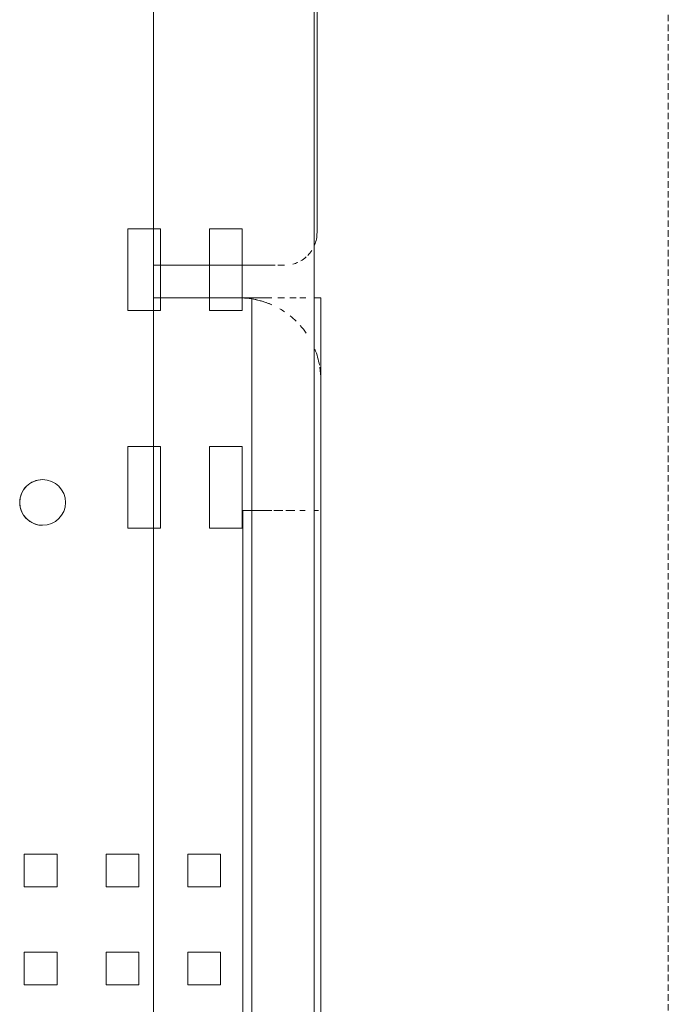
# Model space of a CAD drawing. Header units: millimetres. Extents: x -80560 to 110805, y -11020 to 52719.
# Tile 73 of 184: x 51946 to 52145, y 24335 to 24636. Entities that reach past the tile are written whole.
import ezdxf

# ---------------------------------------------------------------- set-up
doc = ezdxf.new("R2010")
doc.units = ezdxf.units.MM
doc.linetypes.add('DASHED2', pattern=[6, 4, -2])
doc.linetypes.add('DASHED2-1', pattern=[3, 2, -1])
doc.layers.add('A-AREA', color=32, linetype='DASHED2', lineweight=18)
doc.layers.add('I-FURN', color=30, linetype='Continuous', lineweight=18)

# ---------------------------------------------------------------- blocks, each defined once
blk = doc.blocks.new('82_kopieerapparaat_Sharp - std-31613085-DO_01 eerste verdieping')
at = {"layer": 'I-FURN'}
for p, q in [((-25.4, -260.42), (-35.4, -260.42)), ((-35.4, -260.42), (-35.4, -270.42)), ((-35.4, -270.42), (-35.4, -260.42)), ((-35.4, -260.42), (-25.4, -260.42)), ((-25.4, -270.42), (-25.4, -260.42)), ((-25.4, -260.42), (-25.4, -270.42)), ((4.6, -260.42), (-5.4, -260.42)), ((-5.4, -260.42), (-5.4, -270.42)), ((-5.4, -270.42), (-5.4, -260.42)), ((-5.4, -260.42), (4.6, -260.42)), ((4.6, -270.42), (4.6, -260.42)), ((4.6, -260.42), (4.6, -270.42)), ((-35.4, -270.42), (-25.4, -270.42)), ((-25.4, -270.42), (-35.4, -270.42)), ((-5.4, -270.42), (4.6, -270.42)), ((4.6, -270.42), (-5.4, -270.42)), ((-25.4, -285.42), (-35.4, -285.42)), ((-35.4, -285.42), (-35.4, -295.42)), ((-35.4, -295.42), (-35.4, -285.42)), ((-35.4, -285.42), (-25.4, -285.42)), ((-25.4, -295.42), (-25.4, -285.42)), ((-25.4, -285.42), (-25.4, -295.42)), ((4.6, -285.42), (-5.4, -285.42)), ((-5.4, -285.42), (-5.4, -295.42)), ((-5.4, -295.42), (-5.4, -285.42)), ((-5.4, -285.42), (4.6, -285.42)), ((4.6, -295.42), (4.6, -285.42)), ((4.6, -285.42), (4.6, -295.42)), ((129.5, -292.13), (104.5, -292.13)), ((104.5, -292.13), (104.5, -302.13)), ((104.5, -302.13), (104.5, -292.13)), ((104.5, -292.13), (129.5, -292.13)), ((129.5, -302.13), (129.5, -292.13)), ((129.5, -292.13), (129.5, -302.13)), ((196.17, -292.13), (171.17, -292.13)), ((171.17, -292.13), (171.17, -302.13)), ((171.17, -302.13), (171.17, -292.13)), ((171.17, -292.13), (196.17, -292.13)), ((196.17, -302.13), (196.17, -292.13)), ((196.17, -292.13), (196.17, -302.13)), ((-35.4, -295.42), (-25.4, -295.42)), ((-25.4, -295.42), (-35.4, -295.42)), ((-5.4, -295.42), (4.6, -295.42)), ((4.6, -295.42), (-5.4, -295.42)), ((104.5, -300), (-167.54, -300)), ((-167.54, -300), (104.5, -300)), ((104.5, -300), (-167.54, -300)), ((-167.54, -300), (104.5, -300)), ((104.5, -300), (-167.54, -300)), ((-167.54, -300), (104.5, -300)), ((104.5, -300), (-167.54, -300)), ((-167.54, -300), (104.5, -300)), ((-167.54, -300), (104.5, -300)), ((104.5, -300), (-167.54, -300)), ((-167.54, -300), (104.5, -300)), ((104.5, -300), (-167.54, -300)), ((129.5, -300), (104.5, -300)), ((104.5, -300), (129.5, -300)), ((129.5, -300), (104.5, -300)), ((104.5, -300), (129.5, -300)), ((129.5, -300), (104.5, -300)), ((104.5, -300), (129.5, -300)), ((129.5, -300), (104.5, -300)), ((104.5, -300), (129.5, -300)), ((104.5, -300), (129.5, -300)), ((129.5, -300), (104.5, -300)), ((104.5, -300), (129.5, -300)), ((129.5, -300), (104.5, -300)), ((171.17, -300), (129.5, -300)), ((129.5, -300), (171.17, -300)), ((171.17, -300), (129.5, -300)), ((129.5, -300), (171.17, -300)), ((171.17, -300), (129.5, -300)), ((129.5, -300), (171.17, -300)), ((171.17, -300), (129.5, -300)), ((129.5, -300), (171.17, -300)), ((129.5, -300), (171.17, -300)), ((171.17, -300), (129.5, -300)), ((129.5, -300), (171.17, -300)), ((171.17, -300), (129.5, -300)), ((175, -300), (171.17, -300)), ((171.17, -300), (175, -300)), ((175, -300), (171.17, -300)), ((171.17, -300), (175, -300)), ((175, -300), (171.17, -300)), ((171.17, -300), (175, -300)), ((175, -300), (171.17, -300)), ((171.17, -300), (175, -300)), ((171.17, -300), (175, -300)), ((175, -300), (171.17, -300)), ((171.17, -300), (196.17, -300)), ((175, -300), (171.17, -300)), ((175, -302.13), (175, -300)), ((175, -300), (175, -302.13)), ((175, -302.13), (175, -300)), ((175, -300), (175, -302.13)), ((175, -302.13), (175, -300)), ((175, -300), (175, -302.13)), ((175, -302.13), (175, -300)), ((175, -300), (175, -302.13)), ((175, -300), (175, -302.13)), ((175, -302.13), (175, -300)), ((185, -300), (175, -300)), ((185, -300), (185, -302.13)), ((196.17, -300), (185, -300)), ((185, -300), (196.17, -300)), ((185, -302.13), (185, -300)), ((196.17, -300), (185, -300)), ((330, -300), (196.17, -300)), ((196.17, -300), (330, -300)), ((196.17, -300), (330, -300)), ((330, -300), (196.17, -300)), ((104.5, -302.13), (129.5, -302.13)), ((129.5, -302.13), (104.5, -302.13)), ((171.17, -302.13), (196.17, -302.13)), ((196.17, -302.13), (171.17, -302.13)), ((175, -317.13), (175, -302.13)), ((175, -302.13), (175, -317.13)), ((175, -317.13), (175, -302.13)), ((175, -302.13), (175, -317.13)), ((175, -317.13), (175, -302.13)), ((175, -302.13), (175, -317.13)), ((175, -317.13), (175, -302.13)), ((175, -302.13), (175, -317.13)), ((175, -302.13), (175, -317.13)), ((175, -317.13), (175, -302.13)), ((185, -302.13), (185, -317.13)), ((185, -317.13), (185, -302.13)), ((-25.4, -310.42), (-35.4, -310.42)), ((-35.4, -310.42), (-35.4, -320.42)), ((-35.4, -320.42), (-35.4, -310.42)), ((-35.4, -310.42), (-25.4, -310.42)), ((-25.4, -320.42), (-25.4, -310.42)), ((-25.4, -310.42), (-25.4, -320.42)), ((4.6, -310.42), (-5.4, -310.42)), ((-5.4, -310.42), (-5.4, -320.42)), ((-5.4, -320.42), (-5.4, -310.42)), ((-5.4, -310.42), (4.6, -310.42)), ((4.6, -320.42), (4.6, -310.42)), ((4.6, -310.42), (4.6, -320.42)), ((129.5, -317.13), (104.5, -317.13)), ((104.5, -317.13), (104.5, -327.13)), ((104.5, -327.13), (104.5, -317.13)), ((104.5, -317.13), (129.5, -317.13)), ((129.5, -327.13), (129.5, -317.13)), ((129.5, -317.13), (129.5, -327.13)), ((196.17, -317.13), (171.17, -317.13)), ((171.17, -317.13), (171.17, -327.13)), ((171.17, -327.13), (171.17, -317.13)), ((171.17, -317.13), (196.17, -317.13)), ((175, -326.13), (175, -317.13)), ((175, -317.13), (175, -326.13)), ((175, -326.13), (175, -317.13)), ((175, -317.13), (175, -326.13)), ((175, -326.13), (175, -317.13)), ((175, -317.13), (175, -326.13)), ((175, -326.13), (175, -317.13)), ((175, -317.13), (175, -326.13)), ((175, -317.13), (175, -327.13)), ((175, -327.13), (175, -317.13)), ((185, -317.13), (185, -327.13)), ((185, -327.13), (185, -317.13)), ((196.17, -327.13), (196.17, -317.13)), ((196.17, -317.13), (196.17, -327.13)), ((-35.4, -320.42), (-25.4, -320.42)), ((-25.4, -320.42), (-35.4, -320.42)), ((-5.4, -320.42), (4.6, -320.42)), ((4.6, -320.42), (-5.4, -320.42)), ((109.9, -327.27), (-240.1, -327.27)), ((-240.1, -327.27), (109.9, -327.27)), ((109.9, -327.27), (-240.1, -327.27)), ((-240.1, -327.27), (109.9, -327.27)), ((109.9, -327.27), (-240.1, -327.27)), ((-240.1, -327.27), (109.9, -327.27)), ((104.5, -327.13), (129.5, -327.13)), ((129.5, -327.13), (104.5, -327.13)), ((109.9, -327.27), (109.9, -336.13)), ((109.9, -336.13), (109.9, -327.27)), ((109.9, -327.27), (109.9, -336.13)), ((109.9, -336.13), (109.9, -327.27)), ((109.9, -327.27), (109.9, -336.13)), ((109.9, -336.13), (109.9, -327.27)), ((171.17, -327.13), (196.17, -327.13)), ((196.17, -327.13), (171.17, -327.13)), ((175, -327.13), (175, -336.13)), ((175, -330), (175, -327.13)), ((185, -327.13), (185, -337.18)), ((185, -337.18), (185, -327.13)), ((175, -330), (-330, -330)), ((175, -330), (-330, -330)), ((175, -336.13), (175, -330)), ((109.9, -336.74), (109.9, -339.51)), ((109.9, -339.51), (109.9, -336.74)), ((109.9, -336.74), (109.9, -339.51)), ((109.9, -339.51), (109.9, -336.74)), ((109.9, -336.74), (109.9, -339.51)), ((109.9, -339.51), (109.9, -336.74)), ((109.9, -340.45), (109.9, -343.16)), ((109.9, -343.16), (109.9, -340.45)), ((109.9, -340.45), (109.9, -343.16)), ((109.9, -343.16), (109.9, -340.45)), ((109.9, -340.45), (109.9, -343.16)), ((109.9, -343.16), (109.9, -340.45)), ((175, -340.01), (175, -338.04)), ((175, -338.05), (175, -340.01)), ((185, -338.04), (185, -340)), ((185, -340), (185, -338.04)), ((175, -343.63), (175, -341.65)), ((175, -341.7), (175, -343.63)), ((109.9, -344.76), (109.9, -346.34)), ((109.9, -346.34), (109.9, -344.76)), ((109.9, -344.76), (109.9, -346.34)), ((109.9, -346.34), (109.9, -344.76)), ((109.9, -344.76), (109.9, -346.34)), ((109.9, -346.34), (109.9, -344.76)), ((175, -346.58), (175, -344.76)), ((175, -344.83), (175, -346.6)), ((-330, -349.15), (330, -349.15)), ((-330, -349.15), (330, -349.15)), ((109.9, -349.15), (109.9, -350.43)), ((109.9, -350.43), (109.9, -349.15)), ((109.9, -349.15), (109.9, -350.43)), ((109.9, -350.43), (109.9, -349.15)), ((109.9, -349.15), (109.9, -350.43)), ((109.9, -350.43), (109.9, -349.15)), ((175, -350.62), (175, -349.15)), ((175, -349.16), (175, -351.13)), ((-330, -351.13), (175, -351.13)), ((-184.98, -351.13), (109.9, -351.13)), ((109.9, -351.13), (-184.98, -351.13)), ((-184.98, -351.13), (150, -351.13)), ((109.9, -351.13), (-184.98, -351.13)), ((-184.98, -351.13), (109.9, -351.13)), ((109.9, -351.13), (-184.98, -351.13)), ((-184.98, -351.13), (109.9, -351.13)), ((109.9, -351.13), (-184.98, -351.13)), ((-184.98, -351.13), (109.9, -351.13)), ((109.9, -351.13), (-184.98, -351.13)), ((-184.98, -351.13), (109.9, -351.13)), ((109.9, -351.13), (-184.98, -351.13)), ((-184.98, -351.13), (109.9, -351.13)), ((109.9, -351.13), (-184.98, -351.13)), ((175, -351.13), (-184.98, -351.13)), ((109.9, -351.13), (150, -351.13)), ((150, -351.13), (109.9, -351.13)), ((150, -351.13), (109.9, -351.13)), ((109.9, -351.13), (150, -351.13)), ((150, -351.13), (109.9, -351.13)), ((109.9, -351.13), (150, -351.13)), ((150, -351.13), (109.9, -351.13)), ((195, -350), (320, -350)), ((320, -350), (195, -350))]:
    blk.add_line(p, q, dxfattribs=at)
for centre, radius, start, end in [((112.35, -266.01), 7, 360, 180), ((112.35, -266.01), 7, 105, 180), ((112.35, -266.01), 7, 90, 105), ((112.35, -266.01), 7, 0, 90), ((112.35, -266.01), 7, 180, 360), ((112.35, -266.01), 7, 180, 360), ((150, -326.13), 25, 336.2194, 357.6767), ((150, -326.13), 25, 336.2194, 357.6767), ((150, -326.13), 25, 336.2194, 357.6767), ((150, -326.13), 25, 336.2194, 357.6767), ((150, -326.13), 25, 336.2194, 357.6767), ((150, -326.13), 25, 336.2194, 357.6767), ((150, -326.13), 25, 336.2194, 357.6767), ((150, -326.13), 25, 345, 357.6767), ((150, -326.13), 25, 336.2194, 345), ((150, -326.13), 25, 326.0931, 330), ((150, -326.13), 25, 326.0931, 330), ((150, -326.13), 25, 326.0931, 330), ((150, -326.13), 25, 326.0931, 330), ((150, -326.13), 25, 326.0931, 330), ((150, -326.13), 25, 326.0931, 330), ((150, -326.13), 25, 326.0931, 330), ((150, -326.13), 25, 326.0931, 330), ((150, -326.13), 25, 315.663, 321.2418), ((150, -326.13), 25, 315.663, 321.2418), ((150, -326.13), 25, 315.663, 321.2418), ((150, -326.13), 25, 315.663, 321.2418), ((150, -326.13), 25, 315.663, 321.2418), ((150, -326.13), 25, 315.663, 321.2418), ((150, -326.13), 25, 315.663, 321.2418), ((150, -326.13), 25, 315.663, 321.2418), ((195, -340), 10, 195, 204.2946), ((195, -340), 10, 195, 204.2946), ((150, -326.13), 25, 304.6676, 311.4055), ((150, -326.13), 25, 304.6676, 311.4055), ((150, -326.13), 25, 304.6676, 311.4055), ((150, -326.13), 25, 304.6676, 311.4055), ((150, -326.13), 25, 304.6676, 311.4055), ((150, -326.13), 25, 304.6676, 311.4055), ((150, -326.13), 25, 304.6676, 311.4055), ((150, -326.13), 25, 304.6676, 311.4055), ((195, -340), 10, 210, 221.806), ((195, -340), 10, 210, 221.806), ((150, -326.13), 25, 280.0791, 291.7568), ((150, -326.13), 25, 280.0791, 291.7568), ((150, -326.13), 25, 280.0791, 291.7568), ((150, -326.13), 25, 280.0791, 291.7568), ((150, -326.13), 25, 280.0791, 291.7568), ((150, -326.13), 25, 280.0791, 291.7568), ((150, -326.13), 25, 280.0791, 291.7568), ((150, -326.13), 25, 280.0791, 291.7568), ((195, -340), 10, 225.6924, 236.8268), ((195, -340), 10, 225.6924, 236.8268), ((195, -340), 10, 247.4142, 270), ((195, -340), 10, 247.4142, 270), ((150, -326.13), 25, 270, 278.6207), ((150, -326.13), 25, 270, 278.6207), ((150, -326.13), 25, 270, 278.6207), ((150, -326.13), 25, 270, 278.6207), ((150, -326.13), 25, 270, 278.6207), ((150, -326.13), 25, 270, 278.6207), ((150, -326.13), 25, 270, 278.6207), ((150, -326.13), 25, 270, 278.6207)]:
    blk.add_arc(centre, radius, start, end, dxfattribs=at)

msp = doc.modelspace()

# ---------------------------------------------------------------- linework, layer by layer
at = {"layer": 'A-AREA', "linetype": 'DASHED2-1'}
msp.add_line((52144.82, 26345), (52144.82, 22620), dxfattribs=at)

# ---------------------------------------------------------------- block references
at = {"layer": 'I-FURN', "rotation": 89.9999999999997}
msp.add_blockref('82_kopieerapparaat_Sharp - std-31613085-DO_01 eerste verdieping', (51687.32, 24376.27), dxfattribs=at)

doc.saveas('drawing.dxf')
